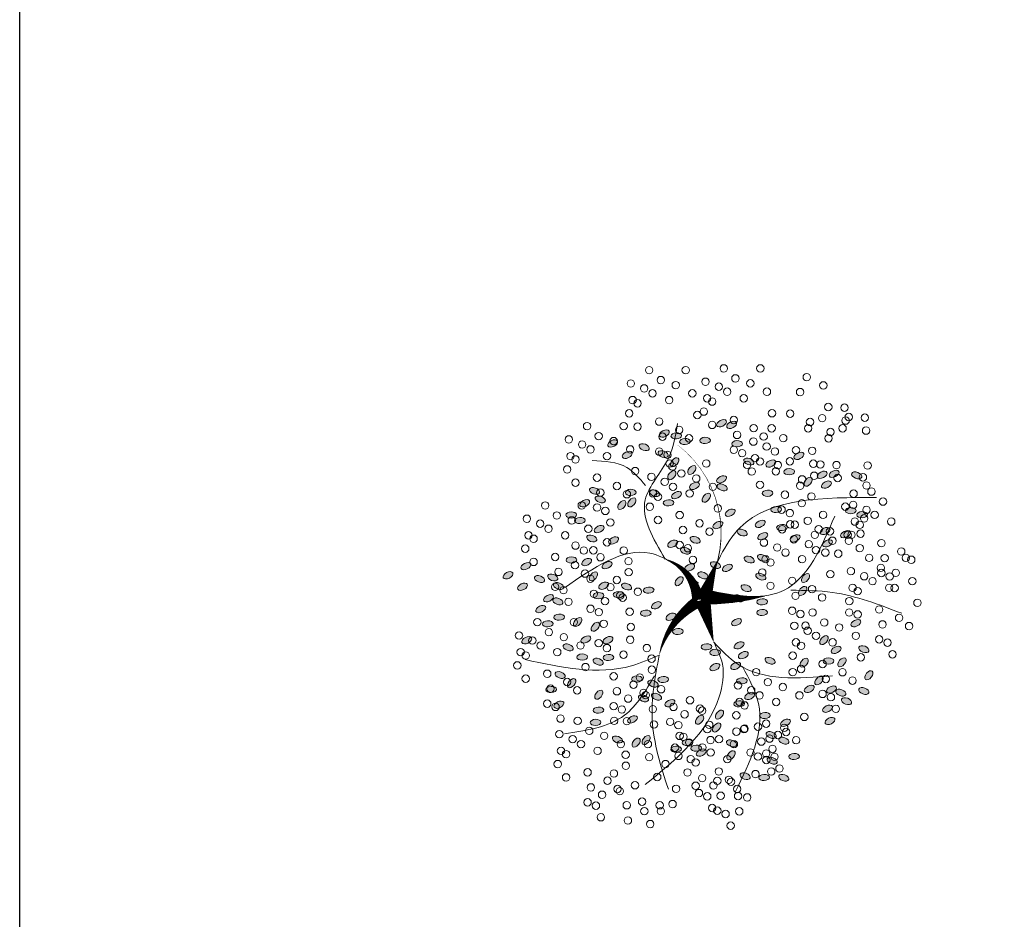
# Model space of a CAD drawing. Header units: millimetres. Extents: x 2197 to 2788, y 425 to 589.
# Tile 34 of 50: x 2620 to 2631, y 481 to 491. Entities that reach past the tile are written whole.
import ezdxf

# ---------------------------------------------------------------- set-up
doc = ezdxf.new("R2010")
doc.units = ezdxf.units.MM
doc.layers.add('01 - Vegetación', color=3, linetype='Continuous', lineweight=0)
doc.layers.add('Cotas', color=3, linetype='Continuous')

# ---------------------------------------------------------------- blocks, each defined once
blk = doc.blocks.new('17')
at = {"layer": '01 - Vegetación'}
for points in [[(4495.84, 1680.23, 1.33, 0.0221, 0.199177), (4489.97, 1684.48, 0.0221, 0.0221, 1.224983)], [(4496.02, 1680.23, 1.33, 0.0221, 0.286986), (4500.47, 1683.82, 0.0221, 0.0221, -1.494927)], [(4497.07, 1679.43, 0.133, 0.0221, 0.381476), (4512.91, 1682.47, 0.0221, 0.0221, -1.841687)], [(4496.02, 1679.76, 1.77, 0.0221, 0), (4491.39, 1678.53, 0.0221, 0.0221, 0)], [(4496.4, 1679.85, 1.77, 0.0221, 0.074947), (4496.4, 1672.95, 0.0221, 0.0221, 0.762797)], [(4496.02, 1679.66, 1.77, 0.0221, 0), (4500.28, 1678.15, 0.0221, 0.0221, 0)]]:
    blk.add_lwpolyline(points, format="xyseb", dxfattribs=at)
for points in [[(4490, 1684.47), (4488.83, 1687.51), (4489.5, 1699.09)], [(4487.73, 1684.98), (4483.44, 1688.25), (4481.42, 1694.81)], [(4497.83, 1680.19), (4501.11, 1685.48), (4497.33, 1694.81)], [(4508.5, 1685.98), (4510.45, 1688), (4511.21, 1691.78)], [(4491.39, 1678.53), (4489.02, 1677.58), (4485.46, 1677.92), (4475.87, 1685.99)], [(4500.47, 1683.82), (4506.92, 1685.99), (4511.46, 1683.47), (4515.25, 1682.46)], [(4490, 1684.47), (4482.94, 1685.23), (4475.36, 1683.47)], [(4491.39, 1678.53), (4489, 1675.9), (4487.73, 1665.57)], [(4496.57, 1678.43), (4497.07, 1670.86), (4505.15, 1665.32)], [(4497.07, 1679.43), (4503.89, 1675.65), (4507.17, 1660.78)], [(4488.74, 1675.4), (4484.7, 1673.64), (4475.11, 1676.16)], [(4497.07, 1670.11), (4496.82, 1665.57), (4494.55, 1658.01)]]:
    blk.add_spline(points, degree=3, dxfattribs=at)
blk = doc.blocks.new('16')
at = {"layer": '01 - Vegetación'}
h = blk.add_hatch(color=40, dxfattribs=at)
h.set_gradient(color1=(255, 191, 0), color2=(223, 255, 127), rotation=180, centered=1, tint=1, name='INVSPHERICAL')
edge = h.paths.add_edge_path()
edge.add_ellipse((4538.847, 1678.642), major_axis=(-0.0033, 0.0777), ratio=0.578492, start_angle=0, end_angle=360, ccw=False)
edge = h.paths.add_edge_path()
edge.add_ellipse((4538.961, 1678.487), major_axis=(-0.0349, 0.0695), ratio=0.578492, start_angle=0, end_angle=360, ccw=False)
edge = h.paths.add_edge_path()
edge.add_ellipse((4538.69, 1678.926), major_axis=(-0.0594, 0.0503), ratio=0.578492, start_angle=0, end_angle=360, ccw=False)
edge = h.paths.add_edge_path()
edge.add_ellipse((4538.676, 1678.266), major_axis=(-0.0033, 0.0777), ratio=0.578492, start_angle=0, end_angle=360, ccw=False)
edge = h.paths.add_edge_path()
edge.add_ellipse((4541.23, 1679.281), major_axis=(0.0274, 0.0728), ratio=0.578492, start_angle=0, end_angle=360, ccw=False)
edge = h.paths.add_edge_path()
edge.add_ellipse((4540.829, 1679.36), major_axis=(-0.0349, 0.0695), ratio=0.578492, start_angle=0, end_angle=360, ccw=False)
edge = h.paths.add_edge_path()
edge.add_ellipse((4541.174, 1679.607), major_axis=(-0.0349, 0.0695), ratio=0.578492, start_angle=0, end_angle=360, ccw=False)
edge = h.paths.add_edge_path()
edge.add_ellipse((4541.072, 1679.421), major_axis=(0.0274, 0.0728), ratio=0.578492, start_angle=0, end_angle=360, ccw=False)
edge = h.paths.add_edge_path()
edge.add_ellipse((4540.113, 1679.632), major_axis=(-0.0349, 0.0695), ratio=0.578492, start_angle=0, end_angle=360, ccw=False)
edge = h.paths.add_edge_path()
edge.add_ellipse((4540.279, 1679.843), major_axis=(-0.0349, 0.0695), ratio=0.578492, start_angle=0, end_angle=360, ccw=False)
edge = h.paths.add_edge_path()
edge.add_ellipse((4540.165, 1679.999), major_axis=(-0.0033, 0.0777), ratio=0.578492, start_angle=0, end_angle=360, ccw=False)
edge = h.paths.add_edge_path()
edge.add_ellipse((4540.499, 1679.956), major_axis=(-0.0033, 0.0777), ratio=0.578492, start_angle=0, end_angle=360, ccw=False)
edge = h.paths.add_edge_path()
edge.add_ellipse((4540.629, 1679.513), major_axis=(-0.0594, 0.0503), ratio=0.578492, start_angle=0, end_angle=360, ccw=False)
edge = h.paths.add_edge_path()
edge.add_ellipse((4540.551, 1680.278), major_axis=(0.0274, 0.0728), ratio=0.578492, start_angle=0, end_angle=360, ccw=False)
edge = h.paths.add_edge_path()
edge.add_ellipse((4539.201, 1679.744), major_axis=(-0.0033, 0.0777), ratio=0.578492, start_angle=0, end_angle=360, ccw=False)
edge = h.paths.add_edge_path()
edge.add_ellipse((4539.14, 1679.893), major_axis=(0.0274, 0.0728), ratio=0.578492, start_angle=0, end_angle=360, ccw=False)
edge = h.paths.add_edge_path()
edge.add_ellipse((4539.208, 1680.126), major_axis=(-0.0033, 0.0777), ratio=0.578492, start_angle=0, end_angle=360, ccw=False)
edge = h.paths.add_edge_path()
edge.add_ellipse((4538.979, 1680.681), major_axis=(-0.0594, 0.0503), ratio=0.578492, start_angle=0, end_angle=360, ccw=False)
edge = h.paths.add_edge_path()
edge.add_ellipse((4538.577, 1680.728), major_axis=(-0.0033, 0.0777), ratio=0.578492, start_angle=0, end_angle=360, ccw=False)
edge = h.paths.add_edge_path()
edge.add_ellipse((4538.926, 1680.033), major_axis=(0.0274, 0.0728), ratio=0.578492, start_angle=0, end_angle=360, ccw=False)
edge = h.paths.add_edge_path()
edge.add_ellipse((4538.95, 1679.842), major_axis=(0.0274, 0.0728), ratio=0.578492, start_angle=0, end_angle=360, ccw=False)
edge = h.paths.add_edge_path()
edge.add_ellipse((4538.621, 1680.191), major_axis=(-0.0349, 0.0695), ratio=0.578492, start_angle=0, end_angle=360, ccw=False)
edge = h.paths.add_edge_path()
edge.add_ellipse((4538.328, 1680.411), major_axis=(0.0274, 0.0728), ratio=0.578492, start_angle=0, end_angle=360, ccw=False)
edge = h.paths.add_edge_path()
edge.add_ellipse((4538.283, 1680.138), major_axis=(-0.0594, 0.0503), ratio=0.578492, start_angle=0, end_angle=360, ccw=False)
edge = h.paths.add_edge_path()
edge.add_ellipse((4538.32, 1679.993), major_axis=(-0.0594, 0.0503), ratio=0.578492, start_angle=0, end_angle=360, ccw=False)
edge = h.paths.add_edge_path()
edge.add_ellipse((4538.755, 1680.687), major_axis=(-0.0033, 0.0777), ratio=0.578492, start_angle=0, end_angle=360, ccw=False)
edge = h.paths.add_edge_path()
edge.add_ellipse((4538.834, 1681.261), major_axis=(-0.0349, 0.0695), ratio=0.578492, start_angle=0, end_angle=360, ccw=False)
edge = h.paths.add_edge_path()
edge.add_ellipse((4539.054, 1681.374), major_axis=(-0.0033, 0.0777), ratio=0.578492, start_angle=0, end_angle=360, ccw=False)
edge = h.paths.add_edge_path()
edge.add_ellipse((4539.147, 1681.076), major_axis=(-0.0594, 0.0503), ratio=0.578492, start_angle=0, end_angle=360, ccw=False)
edge = h.paths.add_edge_path()
edge.add_ellipse((4539.52, 1680.541), major_axis=(-0.0033, 0.0777), ratio=0.578492, start_angle=0, end_angle=360, ccw=False)
edge = h.paths.add_edge_path()
edge.add_ellipse((4539.459, 1680.689), major_axis=(0.0274, 0.0728), ratio=0.578492, start_angle=0, end_angle=360, ccw=False)
edge = h.paths.add_edge_path()
edge.add_ellipse((4539.527, 1680.923), major_axis=(-0.0033, 0.0777), ratio=0.578492, start_angle=0, end_angle=360, ccw=False)
edge = h.paths.add_edge_path()
edge.add_ellipse((4539.265, 1681.244), major_axis=(0.0274, 0.0728), ratio=0.578492, start_angle=0, end_angle=360, ccw=False)
edge = h.paths.add_edge_path()
edge.add_ellipse((4539.188, 1677.478), major_axis=(-0.0594, 0.0503), ratio=0.578492, start_angle=0, end_angle=360, ccw=False)
edge = h.paths.add_edge_path()
edge.add_ellipse((4539.473, 1678.19), major_axis=(0.0274, 0.0728), ratio=0.578492, start_angle=0, end_angle=360, ccw=False)
edge = h.paths.add_edge_path()
edge.add_ellipse((4540.696, 1678.325), major_axis=(0.0274, 0.0728), ratio=0.578492, start_angle=0, end_angle=360, ccw=False)
edge = h.paths.add_edge_path()
edge.add_ellipse((4540.33, 1678.305), major_axis=(-0.0033, 0.0777), ratio=0.578492, start_angle=0, end_angle=360, ccw=False)
edge = h.paths.add_edge_path()
edge.add_ellipse((4540.174, 1678.307), major_axis=(-0.0033, 0.0777), ratio=0.578492, start_angle=0, end_angle=360, ccw=False)
edge = h.paths.add_edge_path()
edge.add_ellipse((4540.488, 1677.717), major_axis=(-0.0594, 0.0503), ratio=0.578492, start_angle=0, end_angle=360, ccw=False)
edge = h.paths.add_edge_path()
edge.add_ellipse((4540.676, 1677.675), major_axis=(-0.0594, 0.0503), ratio=0.578492, start_angle=0, end_angle=360, ccw=False)
edge = h.paths.add_edge_path()
edge.add_ellipse((4539.469, 1677.341), major_axis=(-0.0033, 0.0777), ratio=0.578492, start_angle=0, end_angle=360, ccw=False)
edge = h.paths.add_edge_path()
edge.add_ellipse((4539.773, 1677.406), major_axis=(-0.0594, 0.0503), ratio=0.578492, start_angle=0, end_angle=360, ccw=False)
edge = h.paths.add_edge_path()
edge.add_ellipse((4539.631, 1677.23), major_axis=(-0.0349, 0.0695), ratio=0.578492, start_angle=0, end_angle=360, ccw=False)
edge = h.paths.add_edge_path()
edge.add_ellipse((4539.445, 1677.695), major_axis=(-0.0594, 0.0503), ratio=0.578492, start_angle=0, end_angle=360, ccw=False)
edge = h.paths.add_edge_path()
edge.add_ellipse((4542.676, 1679.136), major_axis=(-0.0033, 0.0777), ratio=0.578492, start_angle=0, end_angle=360, ccw=False)
edge = h.paths.add_edge_path()
edge.add_ellipse((4542.661, 1679.428), major_axis=(-0.0033, 0.0777), ratio=0.578492, start_angle=0, end_angle=360, ccw=False)
edge = h.paths.add_edge_path()
edge.add_ellipse((4542.742, 1679.554), major_axis=(-0.0033, 0.0777), ratio=0.578492, start_angle=0, end_angle=360, ccw=False)
edge = h.paths.add_edge_path()
edge.add_ellipse((4542.776, 1679.728), major_axis=(-0.0349, 0.0695), ratio=0.578492, start_angle=0, end_angle=360, ccw=False)
edge = h.paths.add_edge_path()
edge.add_ellipse((4542.477, 1679.745), major_axis=(0.0274, 0.0728), ratio=0.578492, start_angle=0, end_angle=360, ccw=False)
edge = h.paths.add_edge_path()
edge.add_ellipse((4542.578, 1680.02), major_axis=(0.0274, 0.0728), ratio=0.578492, start_angle=0, end_angle=360, ccw=False)
edge = h.paths.add_edge_path()
edge.add_ellipse((4542.466, 1680.268), major_axis=(-0.0349, 0.0695), ratio=0.578492, start_angle=0, end_angle=360, ccw=False)
edge = h.paths.add_edge_path()
edge.add_ellipse((4542.632, 1680.479), major_axis=(-0.0349, 0.0695), ratio=0.578492, start_angle=0, end_angle=360, ccw=False)
edge = h.paths.add_edge_path()
edge.add_ellipse((4542.359, 1679.577), major_axis=(-0.0594, 0.0503), ratio=0.578492, start_angle=0, end_angle=360, ccw=False)
edge = h.paths.add_edge_path()
edge.add_ellipse((4542.171, 1679.619), major_axis=(-0.0594, 0.0503), ratio=0.578492, start_angle=0, end_angle=360, ccw=False)
edge = h.paths.add_edge_path()
edge.add_ellipse((4542.246, 1679.328), major_axis=(-0.0594, 0.0503), ratio=0.578492, start_angle=0, end_angle=360, ccw=False)
edge = h.paths.add_edge_path()
edge.add_ellipse((4542.369, 1678.498), major_axis=(0.0274, 0.0728), ratio=0.578492, start_angle=0, end_angle=360, ccw=False)
edge = h.paths.add_edge_path()
edge.add_ellipse((4542.902, 1678.749), major_axis=(-0.0349, 0.0695), ratio=0.578492, start_angle=0, end_angle=360, ccw=False)
edge = h.paths.add_edge_path()
edge.add_ellipse((4542.925, 1678.897), major_axis=(-0.0349, 0.0695), ratio=0.578492, start_angle=0, end_angle=360, ccw=False)
edge = h.paths.add_edge_path()
edge.add_ellipse((4542.628, 1678.671), major_axis=(-0.0033, 0.0777), ratio=0.578492, start_angle=0, end_angle=360, ccw=False)
edge = h.paths.add_edge_path()
edge.add_ellipse((4542.11, 1678.896), major_axis=(-0.0349, 0.0695), ratio=0.578492, start_angle=0, end_angle=360, ccw=False)
edge = h.paths.add_edge_path()
edge.add_ellipse((4542.34, 1678.18), major_axis=(-0.0349, 0.0695), ratio=0.578492, start_angle=0, end_angle=360, ccw=False)
edge = h.paths.add_edge_path()
edge.add_ellipse((4538.137, 1679.191), major_axis=(-0.0349, 0.0695), ratio=0.578492, start_angle=0, end_angle=360, ccw=False)
edge = h.paths.add_edge_path()
edge.add_ellipse((4538.099, 1678.758), major_axis=(-0.0594, 0.0503), ratio=0.578492, start_angle=0, end_angle=360, ccw=False)
edge = h.paths.add_edge_path()
edge.add_ellipse((4537.796, 1678.552), major_axis=(0.0274, 0.0728), ratio=0.578492, start_angle=0, end_angle=360, ccw=False)
edge = h.paths.add_edge_path()
edge.add_ellipse((4537.776, 1678.277), major_axis=(-0.0033, 0.0777), ratio=0.578492, start_angle=0, end_angle=360, ccw=False)
edge = h.paths.add_edge_path()
edge.add_ellipse((4539.181, 1678.6), major_axis=(-0.0033, 0.0777), ratio=0.578492, start_angle=0, end_angle=360, ccw=False)
edge = h.paths.add_edge_path()
edge.add_ellipse((4538.502, 1678.968), major_axis=(-0.0594, 0.0503), ratio=0.578492, start_angle=0, end_angle=360, ccw=False)
edge = h.paths.add_edge_path()
edge.add_ellipse((4538.615, 1679.216), major_axis=(-0.0594, 0.0503), ratio=0.578492, start_angle=0, end_angle=360, ccw=False)
edge = h.paths.add_edge_path()
edge.add_ellipse((4538.188, 1679.557), major_axis=(-0.0033, 0.0777), ratio=0.578492, start_angle=0, end_angle=360, ccw=False)
edge = h.paths.add_edge_path()
edge.add_ellipse((4538.203, 1679.265), major_axis=(-0.0033, 0.0777), ratio=0.578492, start_angle=0, end_angle=360, ccw=False)
edge = h.paths.add_edge_path()
edge.add_ellipse((4538.285, 1679.391), major_axis=(-0.0033, 0.0777), ratio=0.578492, start_angle=0, end_angle=360, ccw=False)
edge = h.paths.add_edge_path()
edge.add_ellipse((4538.856, 1679.647), major_axis=(-0.0349, 0.0695), ratio=0.578492, start_angle=0, end_angle=360, ccw=False)
edge = h.paths.add_edge_path()
edge.add_ellipse((4538.272, 1678.751), major_axis=(0.0274, 0.0728), ratio=0.578492, start_angle=0, end_angle=360, ccw=False)
edge = h.paths.add_edge_path()
edge.add_ellipse((4540.863, 1678.985), major_axis=(0.0274, 0.0728), ratio=0.578492, start_angle=0, end_angle=360, ccw=False)
edge = h.paths.add_edge_path()
edge.add_ellipse((4540.823, 1678.811), major_axis=(-0.0349, 0.0695), ratio=0.578492, start_angle=0, end_angle=360, ccw=False)
edge = h.paths.add_edge_path()
edge.add_ellipse((4541.446, 1678.949), major_axis=(-0.0349, 0.0695), ratio=0.578492, start_angle=0, end_angle=360, ccw=False)
edge = h.paths.add_edge_path()
edge.add_ellipse((4540.434, 1680.393), major_axis=(-0.0033, 0.0777), ratio=0.578492, start_angle=0, end_angle=360, ccw=False)
edge = h.paths.add_edge_path()
edge.add_ellipse((4540.419, 1680.685), major_axis=(-0.0033, 0.0777), ratio=0.578492, start_angle=0, end_angle=360, ccw=False)
edge = h.paths.add_edge_path()
edge.add_ellipse((4539.773, 1680.547), major_axis=(-0.0349, 0.0695), ratio=0.578492, start_angle=0, end_angle=360, ccw=False)
edge = h.paths.add_edge_path()
edge.add_ellipse((4539.782, 1680.87), major_axis=(-0.0349, 0.0695), ratio=0.578492, start_angle=0, end_angle=360, ccw=False)
edge = h.paths.add_edge_path()
edge.add_ellipse((4539.668, 1681.126), major_axis=(0.0274, 0.0728), ratio=0.578492, start_angle=0, end_angle=360, ccw=False)
edge = h.paths.add_edge_path()
edge.add_ellipse((4540.336, 1681.276), major_axis=(0.0274, 0.0728), ratio=0.578492, start_angle=0, end_angle=360, ccw=False)
edge = h.paths.add_edge_path()
edge.add_ellipse((4540.381, 1681.413), major_axis=(-0.0349, 0.0695), ratio=0.578492, start_angle=0, end_angle=360, ccw=False)
edge = h.paths.add_edge_path()
edge.add_ellipse((4540.225, 1681.525), major_axis=(-0.0349, 0.0695), ratio=0.578492, start_angle=0, end_angle=360, ccw=False)
edge = h.paths.add_edge_path()
edge.add_ellipse((4540.009, 1681.424), major_axis=(-0.0033, 0.0777), ratio=0.578492, start_angle=0, end_angle=360, ccw=False)
edge = h.paths.add_edge_path()
edge.add_ellipse((4540.106, 1681.258), major_axis=(-0.0033, 0.0777), ratio=0.578492, start_angle=0, end_angle=360, ccw=False)
edge = h.paths.add_edge_path()
edge.add_ellipse((4540.036, 1680.989), major_axis=(-0.0594, 0.0503), ratio=0.578492, start_angle=0, end_angle=360, ccw=False)
edge = h.paths.add_edge_path()
edge.add_ellipse((4539.967, 1680.73), major_axis=(-0.0594, 0.0503), ratio=0.578492, start_angle=0, end_angle=360, ccw=False)
edge = h.paths.add_edge_path()
edge.add_ellipse((4541.92, 1680.217), major_axis=(-0.0033, 0.0777), ratio=0.578492, start_angle=0, end_angle=360, ccw=False)
edge = h.paths.add_edge_path()
edge.add_ellipse((4541.222, 1680.466), major_axis=(-0.0349, 0.0695), ratio=0.578492, start_angle=0, end_angle=360, ccw=False)
edge = h.paths.add_edge_path()
edge.add_ellipse((4541.387, 1680.676), major_axis=(-0.0349, 0.0695), ratio=0.578492, start_angle=0, end_angle=360, ccw=False)
edge = h.paths.add_edge_path()
edge.add_ellipse((4541.251, 1680.784), major_axis=(0.0274, 0.0728), ratio=0.578492, start_angle=0, end_angle=360, ccw=False)
edge = h.paths.add_edge_path()
edge.add_ellipse((4541.818, 1680.659), major_axis=(0.0274, 0.0728), ratio=0.578492, start_angle=0, end_angle=360, ccw=False)
edge = h.paths.add_edge_path()
edge.add_ellipse((4541.942, 1680.743), major_axis=(0.0274, 0.0728), ratio=0.578492, start_angle=0, end_angle=360, ccw=False)
edge = h.paths.add_edge_path()
edge.add_ellipse((4541.762, 1680.886), major_axis=(-0.0349, 0.0695), ratio=0.578492, start_angle=0, end_angle=360, ccw=False)
edge = h.paths.add_edge_path()
edge.add_ellipse((4541.592, 1681.082), major_axis=(-0.0033, 0.0777), ratio=0.578492, start_angle=0, end_angle=360, ccw=False)
edge = h.paths.add_edge_path()
edge.add_ellipse((4541.511, 1680.956), major_axis=(-0.0033, 0.0777), ratio=0.578492, start_angle=0, end_angle=360, ccw=False)
edge = h.paths.add_edge_path()
edge.add_ellipse((4541.775, 1680.201), major_axis=(-0.0594, 0.0503), ratio=0.578492, start_angle=0, end_angle=360, ccw=False)
edge = h.paths.add_edge_path()
edge.add_ellipse((4541.737, 1680.346), major_axis=(-0.0594, 0.0503), ratio=0.578492, start_angle=0, end_angle=360, ccw=False)
edge = h.paths.add_edge_path()
edge.add_ellipse((4541.843, 1679.118), major_axis=(-0.0594, 0.0503), ratio=0.578492, start_angle=0, end_angle=360, ccw=False)
edge = h.paths.add_edge_path()
edge.add_ellipse((4541.881, 1679.551), major_axis=(-0.0349, 0.0695), ratio=0.578492, start_angle=0, end_angle=360, ccw=False)
edge = h.paths.add_edge_path()
edge.add_ellipse((4542.015, 1679.29), major_axis=(-0.0349, 0.0695), ratio=0.578492, start_angle=0, end_angle=360, ccw=False)
edge = h.paths.add_edge_path()
edge.add_ellipse((4541.91, 1679.869), major_axis=(0.0274, 0.0728), ratio=0.578492, start_angle=0, end_angle=360, ccw=False)
edge = h.paths.add_edge_path()
edge.add_ellipse((4541.769, 1679.666), major_axis=(-0.0033, 0.0777), ratio=0.578492, start_angle=0, end_angle=360, ccw=False)
edge = h.paths.add_edge_path()
edge.add_ellipse((4539.676, 1679.115), major_axis=(-0.0033, 0.0777), ratio=0.578492, start_angle=0, end_angle=360, ccw=False)
edge = h.paths.add_edge_path()
edge.add_ellipse((4539.594, 1678.989), major_axis=(-0.0033, 0.0777), ratio=0.578492, start_angle=0, end_angle=360, ccw=False)
edge = h.paths.add_edge_path()
edge.add_ellipse((4539.898, 1679.531), major_axis=(-0.0033, 0.0777), ratio=0.578492, start_angle=0, end_angle=360, ccw=False)
edge = h.paths.add_edge_path()
edge.add_ellipse((4539.697, 1678.641), major_axis=(-0.0349, 0.0695), ratio=0.578492, start_angle=0, end_angle=360, ccw=False)
edge = h.paths.add_edge_path()
edge.add_ellipse((4539.398, 1678.691), major_axis=(-0.0349, 0.0695), ratio=0.578492, start_angle=0, end_angle=360, ccw=False)
edge = h.paths.add_edge_path()
edge.add_ellipse((4539.555, 1678.579), major_axis=(-0.0349, 0.0695), ratio=0.578492, start_angle=0, end_angle=360, ccw=False)
edge = h.paths.add_edge_path()
edge.add_ellipse((4540.714, 1679.167), major_axis=(0.0274, 0.0728), ratio=0.578492, start_angle=0, end_angle=360, ccw=False)
edge = h.paths.add_edge_path()
edge.add_ellipse((4540.549, 1681.79), major_axis=(-0.0349, 0.0695), ratio=0.578492, start_angle=0, end_angle=360, ccw=False)
edge = h.paths.add_edge_path()
edge.add_ellipse((4540.715, 1682.001), major_axis=(-0.0349, 0.0695), ratio=0.578492, start_angle=0, end_angle=360, ccw=False)
edge = h.paths.add_edge_path()
edge.add_ellipse((4540.848, 1681.741), major_axis=(-0.0349, 0.0695), ratio=0.578492, start_angle=0, end_angle=360, ccw=False)
edge = h.paths.add_edge_path()
edge.add_ellipse((4540.661, 1681.542), major_axis=(0.0274, 0.0728), ratio=0.578492, start_angle=0, end_angle=360, ccw=False)
edge = h.paths.add_edge_path()
edge.add_ellipse((4540.684, 1681.351), major_axis=(0.0274, 0.0728), ratio=0.578492, start_angle=0, end_angle=360, ccw=False)
edge = h.paths.add_edge_path()
edge.add_ellipse((4540.56, 1681.267), major_axis=(0.0274, 0.0728), ratio=0.578492, start_angle=0, end_angle=360, ccw=False)
edge = h.paths.add_edge_path()
edge.add_ellipse((4540.528, 1678.539), major_axis=(0.0274, 0.0728), ratio=0.578492, start_angle=0, end_angle=360, ccw=False)
edge = h.paths.add_edge_path()
edge.add_ellipse((4540.38, 1678.647), major_axis=(0.0274, 0.0728), ratio=0.578492, start_angle=0, end_angle=360, ccw=False)
edge = h.paths.add_edge_path()
edge.add_ellipse((4540.034, 1678.678), major_axis=(-0.0349, 0.0695), ratio=0.578492, start_angle=0, end_angle=360, ccw=False)
edge = h.paths.add_edge_path()
edge.add_ellipse((4540.944, 1678.493), major_axis=(0.0274, 0.0728), ratio=0.578492, start_angle=0, end_angle=360, ccw=False)
edge = h.paths.add_edge_path()
edge.add_ellipse((4541.625, 1678.77), major_axis=(-0.0349, 0.0695), ratio=0.578492, start_angle=0, end_angle=360, ccw=False)
edge = h.paths.add_edge_path()
edge.add_ellipse((4541.994, 1678.887), major_axis=(0.0274, 0.0728), ratio=0.578492, start_angle=0, end_angle=360, ccw=False)
edge = h.paths.add_edge_path()
edge.add_ellipse((4541.336, 1678.598), major_axis=(0.0274, 0.0728), ratio=0.578492, start_angle=0, end_angle=360, ccw=False)
edge = h.paths.add_edge_path()
edge.add_ellipse((4539.381, 1678.993), major_axis=(-0.0349, 0.0695), ratio=0.578492, start_angle=0, end_angle=360, ccw=False)
edge = h.paths.add_edge_path()
edge.add_ellipse((4540.938, 1681.079), major_axis=(-0.0033, 0.0777), ratio=0.578492, start_angle=0, end_angle=360, ccw=False)
edge = h.paths.add_edge_path()
edge.add_ellipse((4540.699, 1680.759), major_axis=(-0.0594, 0.0503), ratio=0.578492, start_angle=0, end_angle=360, ccw=False)
edge = h.paths.add_edge_path()
edge.add_ellipse((4540.908, 1680.857), major_axis=(-0.0349, 0.0695), ratio=0.578492, start_angle=0, end_angle=360, ccw=False)
edge = h.paths.add_edge_path()
edge.add_ellipse((4540.863, 1680.561), major_axis=(-0.0349, 0.0695), ratio=0.578492, start_angle=0, end_angle=360, ccw=False)
edge = h.paths.add_edge_path()
edge.add_ellipse((4540.564, 1680.61), major_axis=(-0.0349, 0.0695), ratio=0.578492, start_angle=0, end_angle=360, ccw=False)
edge = h.paths.add_edge_path()
edge.add_ellipse((4539.771, 1681.729), major_axis=(-0.0349, 0.0695), ratio=0.578492, start_angle=0, end_angle=360, ccw=False)
edge = h.paths.add_edge_path()
edge.add_ellipse((4540.968, 1678.302), major_axis=(0.0274, 0.0728), ratio=0.578492, start_angle=0, end_angle=360, ccw=False)
edge = h.paths.add_edge_path()
edge.add_ellipse((4541.908, 1678.227), major_axis=(-0.0033, 0.0777), ratio=0.578492, start_angle=0, end_angle=360, ccw=False)
edge = h.paths.add_edge_path()
edge.add_ellipse((4541.283, 1678.297), major_axis=(-0.0349, 0.0695), ratio=0.578492, start_angle=0, end_angle=360, ccw=False)
edge = h.paths.add_edge_path()
edge.add_ellipse((4541.463, 1678.333), major_axis=(-0.0349, 0.0695), ratio=0.578492, start_angle=0, end_angle=360, ccw=False)
edge = h.paths.add_edge_path()
edge.add_ellipse((4538.021, 1678.159), major_axis=(0.0274, 0.0728), ratio=0.578492, start_angle=0, end_angle=360, ccw=False)
edge = h.paths.add_edge_path()
edge.add_ellipse((4537.772, 1677.992), major_axis=(0.0274, 0.0728), ratio=0.578492, start_angle=0, end_angle=360, ccw=False)
edge = h.paths.add_edge_path()
edge.add_ellipse((4538.082, 1677.841), major_axis=(-0.0033, 0.0777), ratio=0.578492, start_angle=0, end_angle=360, ccw=False)
edge = h.paths.add_edge_path()
edge.add_ellipse((4538.572, 1677.966), major_axis=(-0.0349, 0.0695), ratio=0.578492, start_angle=0, end_angle=360, ccw=False)
edge = h.paths.add_edge_path()
edge.add_ellipse((4538.311, 1677.99), major_axis=(0.0274, 0.0728), ratio=0.578492, start_angle=0, end_angle=360, ccw=False)
edge = h.paths.add_edge_path()
edge.add_ellipse((4538.394, 1678.174), major_axis=(0.0274, 0.0728), ratio=0.578492, start_angle=0, end_angle=360, ccw=False)
edge = h.paths.add_edge_path()
edge.add_ellipse((4538.776, 1677.355), major_axis=(-0.0349, 0.0695), ratio=0.578492, start_angle=0, end_angle=360, ccw=False)
edge = h.paths.add_edge_path()
edge.add_ellipse((4538.597, 1677.319), major_axis=(-0.0349, 0.0695), ratio=0.578492, start_angle=0, end_angle=360, ccw=False)
edge = h.paths.add_edge_path()
edge.add_ellipse((4539.063, 1677.621), major_axis=(-0.0349, 0.0695), ratio=0.578492, start_angle=0, end_angle=360, ccw=False)
edge = h.paths.add_edge_path()
edge.add_ellipse((4539.033, 1676.828), major_axis=(0.0274, 0.0728), ratio=0.578492, start_angle=0, end_angle=360, ccw=False)
edge = h.paths.add_edge_path()
edge.add_ellipse((4539.009, 1677.162), major_axis=(0.0274, 0.0728), ratio=0.578492, start_angle=0, end_angle=360, ccw=False)
edge = h.paths.add_edge_path()
edge.add_ellipse((4538.885, 1677.078), major_axis=(0.0274, 0.0728), ratio=0.578492, start_angle=0, end_angle=360, ccw=False)
edge = h.paths.add_edge_path()
edge.add_ellipse((4539.054, 1677.298), major_axis=(-0.0349, 0.0695), ratio=0.578492, start_angle=0, end_angle=360, ccw=False)
edge = h.paths.add_edge_path()
edge.add_ellipse((4542.221, 1677.913), major_axis=(-0.0033, 0.0777), ratio=0.578492, start_angle=0, end_angle=360, ccw=False)
edge = h.paths.add_edge_path()
edge.add_ellipse((4542.451, 1677.771), major_axis=(-0.0349, 0.0695), ratio=0.578492, start_angle=0, end_angle=360, ccw=False)
edge = h.paths.add_edge_path()
edge.add_ellipse((4541.18, 1677.355), major_axis=(-0.0349, 0.0695), ratio=0.578492, start_angle=0, end_angle=360, ccw=False)
edge = h.paths.add_edge_path()
edge.add_ellipse((4541.671, 1678.102), major_axis=(-0.0033, 0.0777), ratio=0.578492, start_angle=0, end_angle=360, ccw=False)
edge = h.paths.add_edge_path()
edge.add_ellipse((4541.411, 1678.017), major_axis=(-0.0033, 0.0777), ratio=0.578492, start_angle=0, end_angle=360, ccw=False)
edge = h.paths.add_edge_path()
edge.add_ellipse((4542.075, 1677.637), major_axis=(-0.0594, 0.0503), ratio=0.578492, start_angle=0, end_angle=360, ccw=False)
edge = h.paths.add_edge_path()
edge.add_ellipse((4541.252, 1677.826), major_axis=(-0.0349, 0.0695), ratio=0.578492, start_angle=0, end_angle=360, ccw=False)
edge = h.paths.add_edge_path()
edge.add_ellipse((4541.596, 1676.853), major_axis=(-0.0033, 0.0777), ratio=0.578492, start_angle=0, end_angle=360, ccw=False)
edge = h.paths.add_edge_path()
edge.add_ellipse((4541.655, 1677.018), major_axis=(-0.0033, 0.0777), ratio=0.578492, start_angle=0, end_angle=360, ccw=False)
edge = h.paths.add_edge_path()
edge.add_ellipse((4542.033, 1677.371), major_axis=(-0.0349, 0.0695), ratio=0.578492, start_angle=0, end_angle=360, ccw=False)
edge = h.paths.add_edge_path()
edge.add_ellipse((4542.19, 1677.259), major_axis=(-0.0349, 0.0695), ratio=0.578492, start_angle=0, end_angle=360, ccw=False)
edge = h.paths.add_edge_path()
edge.add_ellipse((4542.168, 1676.931), major_axis=(0.0274, 0.0728), ratio=0.578492, start_angle=0, end_angle=360, ccw=False)
edge = h.paths.add_edge_path()
edge.add_ellipse((4542.176, 1677.433), major_axis=(-0.0349, 0.0695), ratio=0.578492, start_angle=0, end_angle=360, ccw=False)
edge = h.paths.add_edge_path()
edge.add_ellipse((4541.313, 1677.094), major_axis=(-0.0349, 0.0695), ratio=0.578492, start_angle=0, end_angle=360, ccw=False)
edge = h.paths.add_edge_path()
edge.add_ellipse((4541.359, 1677.391), major_axis=(-0.0349, 0.0695), ratio=0.578492, start_angle=0, end_angle=360, ccw=False)
edge = h.paths.add_edge_path()
edge.add_ellipse((4540.019, 1676.943), major_axis=(-0.0349, 0.0695), ratio=0.578492, start_angle=0, end_angle=360, ccw=False)
edge = h.paths.add_edge_path()
edge.add_ellipse((4539.641, 1676.826), major_axis=(0.0274, 0.0728), ratio=0.578492, start_angle=0, end_angle=360, ccw=False)
edge = h.paths.add_edge_path()
edge.add_ellipse((4539.262, 1676.754), major_axis=(-0.0594, 0.0503), ratio=0.578492, start_angle=0, end_angle=360, ccw=False)
edge = h.paths.add_edge_path()
edge.add_ellipse((4539.45, 1677.146), major_axis=(-0.0594, 0.0503), ratio=0.578492, start_angle=0, end_angle=360, ccw=False)
at = {"layer": '01 - Vegetación', "extrusion": (0, 0, -1)}
for centre, major_axis in [((4540.715, 1682.001), (-0.0349, 0.0695)), ((4539.771, 1681.729), (-0.0349, 0.0695)), ((4540.549, 1681.79), (-0.0349, 0.0695)), ((4540.848, 1681.741), (-0.0349, 0.0695)), ((4540.009, 1681.424), (-0.0033, 0.0777)), ((4540.225, 1681.525), (-0.0349, 0.0695)), ((4540.381, 1681.413), (-0.0349, 0.0695)), ((4539.054, 1681.374), (-0.0033, 0.0777)), ((4538.834, 1681.261), (-0.0349, 0.0695)), ((4540.106, 1681.258), (-0.0033, 0.0777)), ((4540.938, 1681.079), (-0.0033, 0.0777)), ((4541.592, 1681.082), (-0.0033, 0.0777)), ((4539.527, 1680.923), (-0.0033, 0.0777)), ((4539.782, 1680.87), (-0.0349, 0.0695)), ((4540.908, 1680.857), (-0.0349, 0.0695)), ((4541.511, 1680.956), (-0.0033, 0.0777)), ((4541.762, 1680.886), (-0.0349, 0.0695)), ((4538.577, 1680.728), (-0.0033, 0.0777)), ((4538.755, 1680.687), (-0.0033, 0.0777)), ((4540.419, 1680.685), (-0.0033, 0.0777)), ((4540.564, 1680.61), (-0.0349, 0.0695)), ((4540.863, 1680.561), (-0.0349, 0.0695)), ((4541.387, 1680.676), (-0.0349, 0.0695)), ((4539.52, 1680.541), (-0.0033, 0.0777)), ((4539.773, 1680.547), (-0.0349, 0.0695)), ((4541.222, 1680.466), (-0.0349, 0.0695)), ((4542.632, 1680.479), (-0.0349, 0.0695)), ((4540.434, 1680.393), (-0.0033, 0.0777)), ((4542.466, 1680.268), (-0.0349, 0.0695)), ((4538.621, 1680.191), (-0.0349, 0.0695)), ((4539.208, 1680.126), (-0.0033, 0.0777)), ((4541.92, 1680.217), (-0.0033, 0.0777)), ((4540.165, 1679.999), (-0.0033, 0.0777)), ((4540.279, 1679.843), (-0.0349, 0.0695)), ((4540.499, 1679.956), (-0.0033, 0.0777)), ((4539.201, 1679.744), (-0.0033, 0.0777)), ((4542.776, 1679.728), (-0.0349, 0.0695)), ((4538.188, 1679.557), (-0.0033, 0.0777)), ((4538.856, 1679.647), (-0.0349, 0.0695)), ((4540.113, 1679.632), (-0.0349, 0.0695)), ((4541.174, 1679.607), (-0.0349, 0.0695)), ((4541.769, 1679.666), (-0.0033, 0.0777)), ((4541.881, 1679.551), (-0.0349, 0.0695)), ((4542.742, 1679.554), (-0.0033, 0.0777)), ((4539.898, 1679.531), (-0.0033, 0.0777)), ((4542.661, 1679.428), (-0.0033, 0.0777)), ((4538.203, 1679.265), (-0.0033, 0.0777)), ((4538.285, 1679.391), (-0.0033, 0.0777)), ((4540.829, 1679.36), (-0.0349, 0.0695)), ((4542.015, 1679.29), (-0.0349, 0.0695)), ((4538.137, 1679.191), (-0.0349, 0.0695)), ((4542.676, 1679.136), (-0.0033, 0.0777)), ((4539.381, 1678.993), (-0.0349, 0.0695)), ((4539.594, 1678.989), (-0.0033, 0.0777)), ((4539.676, 1679.115), (-0.0033, 0.0777)), ((4541.446, 1678.949), (-0.0349, 0.0695)), ((4542.11, 1678.896), (-0.0349, 0.0695)), ((4542.925, 1678.897), (-0.0349, 0.0695)), ((4539.398, 1678.691), (-0.0349, 0.0695)), ((4540.823, 1678.811), (-0.0349, 0.0695)), ((4541.625, 1678.77), (-0.0349, 0.0695)), ((4542.902, 1678.749), (-0.0349, 0.0695)), ((4538.847, 1678.642), (-0.0033, 0.0777)), ((4539.181, 1678.6), (-0.0033, 0.0777)), ((4539.555, 1678.579), (-0.0349, 0.0695)), ((4539.697, 1678.641), (-0.0349, 0.0695)), ((4540.034, 1678.678), (-0.0349, 0.0695)), ((4542.628, 1678.671), (-0.0033, 0.0777)), ((4538.961, 1678.487), (-0.0349, 0.0695)), ((4537.776, 1678.277), (-0.0033, 0.0777)), ((4538.676, 1678.266), (-0.0033, 0.0777)), ((4540.174, 1678.307), (-0.0033, 0.0777)), ((4540.33, 1678.305), (-0.0033, 0.0777)), ((4541.283, 1678.297), (-0.0349, 0.0695)), ((4541.463, 1678.333), (-0.0349, 0.0695)), ((4541.908, 1678.227), (-0.0033, 0.0777)), ((4542.34, 1678.18), (-0.0349, 0.0695)), ((4541.411, 1678.017), (-0.0033, 0.0777)), ((4541.671, 1678.102), (-0.0033, 0.0777)), ((4538.082, 1677.841), (-0.0033, 0.0777)), ((4538.572, 1677.966), (-0.0349, 0.0695)), ((4542.221, 1677.913), (-0.0033, 0.0777)), ((4541.252, 1677.826), (-0.0349, 0.0695)), ((4542.451, 1677.771), (-0.0349, 0.0695)), ((4539.063, 1677.621), (-0.0349, 0.0695)), ((4542.176, 1677.433), (-0.0349, 0.0695)), ((4538.597, 1677.319), (-0.0349, 0.0695)), ((4538.776, 1677.355), (-0.0349, 0.0695)), ((4539.054, 1677.298), (-0.0349, 0.0695)), ((4539.469, 1677.341), (-0.0033, 0.0777)), ((4541.18, 1677.355), (-0.0349, 0.0695)), ((4541.359, 1677.391), (-0.0349, 0.0695)), ((4542.033, 1677.371), (-0.0349, 0.0695)), ((4542.19, 1677.259), (-0.0349, 0.0695)), ((4539.631, 1677.23), (-0.0349, 0.0695)), ((4541.313, 1677.094), (-0.0349, 0.0695)), ((4541.655, 1677.018), (-0.0033, 0.0777)), ((4540.019, 1676.943), (-0.0349, 0.0695)), ((4541.596, 1676.853), (-0.0033, 0.0777))]:
    blk.add_ellipse(centre, major_axis=major_axis, ratio=0.578492, start_param=3.141593, end_param=9.424778, dxfattribs=at)
for centre, major_axis in [((4540.661, 1681.542), (0.0274, 0.0728)), ((4540.336, 1681.276), (0.0274, 0.0728)), ((4540.56, 1681.267), (0.0274, 0.0728)), ((4540.684, 1681.351), (0.0274, 0.0728)), ((4539.265, 1681.244), (0.0274, 0.0728)), ((4539.668, 1681.126), (0.0274, 0.0728)), ((4539.147, 1681.076), (-0.0594, 0.0503)), ((4540.036, 1680.989), (-0.0594, 0.0503)), ((4539.967, 1680.73), (-0.0594, 0.0503)), ((4540.699, 1680.759), (-0.0594, 0.0503)), ((4541.251, 1680.784), (0.0274, 0.0728)), ((4541.942, 1680.743), (0.0274, 0.0728)), ((4538.979, 1680.681), (-0.0594, 0.0503)), ((4539.459, 1680.689), (0.0274, 0.0728)), ((4541.818, 1680.659), (0.0274, 0.0728)), ((4538.328, 1680.411), (0.0274, 0.0728)), ((4540.551, 1680.278), (0.0274, 0.0728)), ((4541.737, 1680.346), (-0.0594, 0.0503)), ((4538.283, 1680.138), (-0.0594, 0.0503)), ((4541.775, 1680.201), (-0.0594, 0.0503)), ((4538.32, 1679.993), (-0.0594, 0.0503)), ((4538.926, 1680.033), (0.0274, 0.0728)), ((4542.578, 1680.02), (0.0274, 0.0728)), ((4538.95, 1679.842), (0.0274, 0.0728)), ((4539.14, 1679.893), (0.0274, 0.0728)), ((4541.91, 1679.869), (0.0274, 0.0728)), ((4542.477, 1679.745), (0.0274, 0.0728)), ((4542.171, 1679.619), (-0.0594, 0.0503)), ((4542.359, 1679.577), (-0.0594, 0.0503)), ((4540.629, 1679.513), (-0.0594, 0.0503)), ((4541.072, 1679.421), (0.0274, 0.0728)), ((4541.23, 1679.281), (0.0274, 0.0728)), ((4542.246, 1679.328), (-0.0594, 0.0503)), ((4538.615, 1679.216), (-0.0594, 0.0503)), ((4540.714, 1679.167), (0.0274, 0.0728)), ((4540.863, 1678.985), (0.0274, 0.0728)), ((4541.843, 1679.118), (-0.0594, 0.0503)), ((4538.502, 1678.968), (-0.0594, 0.0503)), ((4538.69, 1678.926), (-0.0594, 0.0503)), ((4541.994, 1678.887), (0.0274, 0.0728)), ((4538.099, 1678.758), (-0.0594, 0.0503)), ((4538.272, 1678.751), (0.0274, 0.0728)), ((4537.796, 1678.552), (0.0274, 0.0728)), ((4540.38, 1678.647), (0.0274, 0.0728)), ((4541.336, 1678.598), (0.0274, 0.0728)), ((4540.528, 1678.539), (0.0274, 0.0728)), ((4540.944, 1678.493), (0.0274, 0.0728)), ((4542.369, 1678.498), (0.0274, 0.0728)), ((4540.696, 1678.325), (0.0274, 0.0728)), ((4540.968, 1678.302), (0.0274, 0.0728)), ((4538.021, 1678.159), (0.0274, 0.0728)), ((4538.394, 1678.174), (0.0274, 0.0728)), ((4539.473, 1678.19), (0.0274, 0.0728)), ((4537.772, 1677.992), (0.0274, 0.0728)), ((4538.311, 1677.99), (0.0274, 0.0728)), ((4540.488, 1677.717), (-0.0594, 0.0503)), ((4539.445, 1677.695), (-0.0594, 0.0503)), ((4540.676, 1677.675), (-0.0594, 0.0503)), ((4542.075, 1677.637), (-0.0594, 0.0503)), ((4539.188, 1677.478), (-0.0594, 0.0503)), ((4539.773, 1677.406), (-0.0594, 0.0503)), ((4539.009, 1677.162), (0.0274, 0.0728)), ((4539.45, 1677.146), (-0.0594, 0.0503)), ((4538.885, 1677.078), (0.0274, 0.0728)), ((4539.033, 1676.828), (0.0274, 0.0728)), ((4539.641, 1676.826), (0.0274, 0.0728)), ((4542.168, 1676.931), (0.0274, 0.0728)), ((4539.262, 1676.754), (-0.0594, 0.0503))]:
    blk.add_ellipse(centre, major_axis=major_axis, ratio=0.578492, dxfattribs=at)
blk = doc.blocks.new('18')
at = {"color": 60}
for centre in [(4488.87, 1699.94), (4490.32, 1699.58), (4492.13, 1699.76), (4487.42, 1699.03), (4489.95, 1699.03), (4501.6, 1699.08), (4503.05, 1698.72), (4504.86, 1698.9), (4491.04, 1697.4), (4491.59, 1698.31), (4493.58, 1697.76), (4500.15, 1698.17), (4502.68, 1698.17), (4504.32, 1697.45), (4484.7, 1696.68), (4486.33, 1696.32), (4487.96, 1696.68), (4492.49, 1696.5), (4503.77, 1696.54), (4506.31, 1696.91), (4478.11, 1695.54), (4481.37, 1695.36), (4483.07, 1695.23), (4484.34, 1695.77), (4490.32, 1695.59), (4497.43, 1695.82), (4499.06, 1695.46), (4500.69, 1695.82), (4505.22, 1695.64), (4476.66, 1694.63), (4479.2, 1694.63), (4479.56, 1695.18), (4487.06, 1694.51), (4491.95, 1694.87), (4495.8, 1694.37), (4497.07, 1694.91), (4503.05, 1694.73), (4480.83, 1693.91), (4482.82, 1693.36), (4486.15, 1693.42), (4491.04, 1693.06), (4493.58, 1693.78), (4499.79, 1693.65), (4501.93, 1693.6), (4504.68, 1694.01), (4473.94, 1692.28), (4477.21, 1692.28), (4480.29, 1693), (4481.74, 1692.1), (4488.69, 1692.51), (4495.05, 1691.97), (4498.31, 1691.97), (4498.88, 1692.56), (4501.39, 1692.69), (4503.77, 1692.2), (4506.31, 1692.92), (4473.58, 1691.37), (4475.57, 1691.92), (4479.56, 1691.19), (4491.3, 1691.07), (4494.68, 1691.06), (4496.68, 1691.6), (4501.42, 1691.65), (4472.31, 1690.83), (4474.77, 1690.7), (4476.3, 1690.11), (4481.19, 1690.47), (4490.76, 1690.17), (4493.41, 1690.52), (4495.88, 1690.38), (4500.66, 1690.88), (4502.29, 1690.16), (4475.16, 1688.77), (4475.39, 1689.02), (4477.08, 1689.41), (4482.82, 1689.38), (4484.42, 1689.44), (4486.05, 1689.08), (4487.68, 1689.44), (4497.4, 1689.79), (4498.18, 1689.1), (4471.96, 1687.88), (4473.62, 1688.01), (4477.93, 1688.11), (4479.13, 1688.13), (4480.29, 1688.66), (4482.79, 1688), (4484.06, 1688.54), (4485.25, 1687.86), (4490.04, 1688.36), (4494.72, 1687.69), (4496.26, 1688.46), (4496.5, 1688.71), (4499.03, 1687.8), (4500.23, 1687.82), (4501.39, 1688.34), (4475.8, 1687.11), (4486.77, 1687.27), (4491.67, 1687.63), (4493.06, 1687.57), (4496.9, 1686.8), (4472.98, 1686.09), (4474.01, 1686.34), (4478.87, 1685.57), (4480.28, 1685.7), (4485.63, 1685.94), (4485.87, 1686.18), (4487.55, 1686.58), (4490.76, 1685.82), (4471.57, 1685.45), (4476.7, 1684.68), (4482.43, 1685.04), (4484.1, 1685.17), (4488.4, 1685.28), (4489.6, 1685.3), (4472.98, 1684.29), (4473.62, 1684.42), (4478.11, 1683.78), (4486.27, 1684.27), (4473.75, 1683.01), (4475.42, 1682.63), (4479, 1682.37), (4479.9, 1682.75), (4482.35, 1682.38), (4482.71, 1683.28), (4484.34, 1682.92), (4481.08, 1681.83), (4481.18, 1682.24), (4483.54, 1681.7), (4485.07, 1681.11), (4474.59, 1679.23), (4474.95, 1680.14), (4476.58, 1679.78), (4483.93, 1679.78), (4484.16, 1680.02), (4473.32, 1678.69), (4475.78, 1678.56), (4480.73, 1678.88), (4482.39, 1679.01), (4477.31, 1677.97), (4474.63, 1675.87), (4476.17, 1676.64), (4476.4, 1676.88), (4481.65, 1676.05), (4472.96, 1675.74), (4478.56, 1672.79), (4478.93, 1673.7), (4480.56, 1673.33), (4482.19, 1673.7), (4477.3, 1672.25), (4479.76, 1672.11), (4481.28, 1671.52), (4482.06, 1670.83)]:
    blk.add_circle(centre, 0.405, dxfattribs=at)
at = {"color": 62}
for centre in [(4510.24, 1694.51), (4511.69, 1694.15), (4513.51, 1694.33), (4508.79, 1693.6), (4511.33, 1693.6), (4512.42, 1691.97), (4512.96, 1692.88), (4514.96, 1692.34), (4506.08, 1691.25), (4509.34, 1691.25), (4513.87, 1691.07), (4505.71, 1690.35), (4507.71, 1690.89), (4511.69, 1690.16), (4504.45, 1689.8), (4508.43, 1689.08), (4513.33, 1689.44), (4507.53, 1687.99), (4514.96, 1688.35), (4510.06, 1687.09), (4512.42, 1687.63), (4477.2, 1681.39), (4475.75, 1680.49), (4478.29, 1680.49), (4478.65, 1681.03), (4480.46, 1681.21), (4479.92, 1679.76), (4481.91, 1679.22), (4473.03, 1678.13), (4476.29, 1678.13), (4479.37, 1678.86), (4472.67, 1677.23), (4474.66, 1677.77), (4478.65, 1677.04), (4480.82, 1677.95), (4471.4, 1676.68), (4475.39, 1675.96), (4480.28, 1676.32), (4483.43, 1676.06), (4486.69, 1675.88), (4474.48, 1674.87), (4481.91, 1675.23), (4481.98, 1675.16), (4484.51, 1675.16), (4484.88, 1675.7), (4477.02, 1673.97), (4479.37, 1674.51), (4486.15, 1674.43), (4488.14, 1673.89), (4479.26, 1672.8), (4482.52, 1672.8), (4485.6, 1673.53), (4478.9, 1671.9), (4480.89, 1672.44), (4484.88, 1671.72), (4487.05, 1672.62), (4477.63, 1671.36), (4481.61, 1670.63), (4486.51, 1670.99), (4480.71, 1669.54), (4488.14, 1669.91), (4483.25, 1668.64), (4485.6, 1669.18)]:
    blk.add_circle(centre, 0.405, dxfattribs=at)
at = {"color": 64}
for centre in [(4516.35, 1687.74), (4514.9, 1686.83), (4517.44, 1686.83), (4517.8, 1687.37), (4519.61, 1687.56), (4519.07, 1686.11), (4521.06, 1685.56), (4512.18, 1684.48), (4515.45, 1684.48), (4518.53, 1685.2), (4511.82, 1683.57), (4513.81, 1684.11), (4517.8, 1683.39), (4519.98, 1684.3), (4510.55, 1683.03), (4514.54, 1682.3), (4519.43, 1682.67), (4521.06, 1681.58), (4513.63, 1681.22), (4516.17, 1680.31), (4518.53, 1680.86), (4489.93, 1669.91), (4491.38, 1669.55), (4493.19, 1669.73), (4488.48, 1669), (4491.01, 1669), (4492.1, 1667.37), (4492.65, 1668.28), (4494.64, 1667.74), (4485.76, 1666.65), (4487.39, 1666.29), (4489.02, 1666.65), (4493.55, 1666.47), (4484.13, 1665.2), (4485.4, 1665.74), (4491.38, 1665.56), (4488.12, 1664.48), (4493.01, 1664.84), (4487.21, 1663.39), (4492.1, 1663.03), (4494.64, 1663.75), (4495.88, 1663.74), (4497.33, 1663.38), (4499.14, 1663.56), (4489.75, 1662.48), (4494.43, 1662.83), (4496.96, 1662.83), (4498.59, 1662.11), (4498.05, 1661.2), (4500.59, 1661.57), (4491.71, 1660.48), (4493.34, 1660.12), (4494.97, 1660.48), (4499.5, 1660.3), (4490.08, 1659.03), (4491.35, 1659.57), (4497.33, 1659.39), (4494.06, 1658.31), (4498.96, 1658.67), (4493.16, 1657.22), (4498.05, 1656.86), (4500.59, 1657.58), (4495.69, 1656.31)]:
    blk.add_circle(centre, 0.405, dxfattribs=at)
at = {"color": 66}
for centre in [(4504.72, 1684.6), (4506.17, 1685.5), (4507.25, 1684.6), (4507.62, 1685.14), (4509.43, 1685.32), (4508.89, 1683.87), (4508.34, 1682.97), (4510.88, 1683.33), (4501.64, 1681.34), (4502, 1682.24), (4503.63, 1681.88), (4505.26, 1682.24), (4509.79, 1682.06), (4500.37, 1680.79), (4507.62, 1681.15), (4509.25, 1680.43), (4504.36, 1680.07), (4510.88, 1679.34), (4516.54, 1679.6), (4517.99, 1679.24), (4519.8, 1679.42), (4503.45, 1678.98), (4505.99, 1678.08), (4508.34, 1678.62), (4515.09, 1678.69), (4517.63, 1678.69), (4518.71, 1677.06), (4519.26, 1677.97), (4521.25, 1677.43), (4512.37, 1676.34), (4514, 1675.98), (4515.63, 1676.34), (4520.16, 1676.16), (4510.74, 1674.89), (4512.01, 1675.43), (4517.99, 1675.25), (4514.73, 1674.17), (4519.62, 1674.53), (4499, 1673.23), (4500.45, 1672.87), (4502.26, 1673.05), (4513.82, 1673.08), (4518.71, 1672.72), (4521.25, 1673.44), (4497.55, 1672.33), (4500.09, 1672.33), (4501.72, 1671.6), (4516.36, 1672.17), (4501.17, 1670.7), (4503.71, 1671.06), (4494.83, 1669.97), (4496.46, 1669.61), (4498.09, 1669.97), (4502.62, 1669.79), (4493.2, 1668.52), (4494.47, 1669.07), (4500.45, 1668.89), (4497.19, 1667.8), (4502.08, 1668.16), (4496.28, 1666.71), (4501.17, 1666.35), (4503.71, 1667.08), (4498.82, 1665.81)]:
    blk.add_circle(centre, 0.405, dxfattribs=at)
at = {"color": 68}
for centre in [(4510.01, 1674.38), (4511.46, 1674.02), (4513.27, 1674.2), (4508.56, 1673.48), (4511.1, 1673.48), (4512.73, 1672.75), (4510.03, 1671.75), (4512.19, 1671.85), (4514.72, 1672.21), (4505.85, 1671.12), (4507.48, 1670.76), (4510.71, 1671.54), (4513.64, 1670.94), (4504.21, 1669.68), (4504.25, 1670.19), (4505.48, 1670.22), (4511.12, 1670.22), (4512.34, 1669.55), (4516.32, 1670.19), (4506.56, 1668.91), (4508.46, 1669.1), (4509.15, 1668.89), (4518.67, 1669.11), (4520.3, 1668.38), (4501.44, 1667.37), (4503.1, 1667.5), (4504.64, 1668.27), (4507.29, 1667.87), (4509.55, 1667.57), (4510.86, 1667.66), (4512.27, 1667.78), (4514.72, 1668.23), (4515.41, 1668.02), (4505.28, 1666.6), (4510.78, 1666.9), (4515.82, 1666.7), (4519.4, 1666.57), (4502.46, 1665.58), (4503.49, 1665.84), (4510.71, 1665.14), (4513.63, 1666), (4514.32, 1665.79), (4517.04, 1666.03), (4501.05, 1664.94), (4506.18, 1664.17), (4509.3, 1665.01), (4514.72, 1664.47), (4515.56, 1664.14), (4516.97, 1664.26), (4502.46, 1663.79), (4503.1, 1663.92), (4503.1, 1663.5), (4504.55, 1663.14), (4506.37, 1663.32), (4507.59, 1663.27), (4515.95, 1663.8), (4501.66, 1662.6), (4503.23, 1662.51), (4504.19, 1662.6), (4504.9, 1662.12), (4509.38, 1662.25), (4514.47, 1661.91), (4515.88, 1662.04), (4505.28, 1660.97), (4505.82, 1661.87), (4507.82, 1661.33), (4508.48, 1661.86), (4510.66, 1661.74), (4498.94, 1660.24), (4500.57, 1659.88), (4502.2, 1660.24), (4506.73, 1660.06), (4497.31, 1658.79), (4498.57, 1659.34), (4504.55, 1659.16), (4501.29, 1658.07), (4500.39, 1656.98)]:
    blk.add_circle(centre, 0.405, dxfattribs=at)
at = {"layer": '01 - Vegetación', "xscale": 7.5, "yscale": 7.5, "zscale": 7.5}
blk.add_blockref('16', (-29556.67, -10914.05), dxfattribs=at)
at = {"layer": '01 - Vegetación'}
blk.add_blockref('17', (0, 0), dxfattribs=at)

msp = doc.modelspace()

# ---------------------------------------------------------------- linework, layer by layer
at = {"layer": 'Cotas'}
msp.add_lwpolyline([(2620.073, 534.006), (2770.335, 534.006), (2770.335, 439.502), (2620.073, 439.502)], close=True, dxfattribs=at)

# ---------------------------------------------------------------- block references
at = {"layer": '01 - Vegetación', "xscale": 0.1021725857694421, "yscale": 0.1021725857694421, "zscale": 0.1021725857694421, "rotation": 90}
msp.add_blockref('18', (2799.306, 25.025), dxfattribs=at)

doc.saveas('drawing.dxf')
